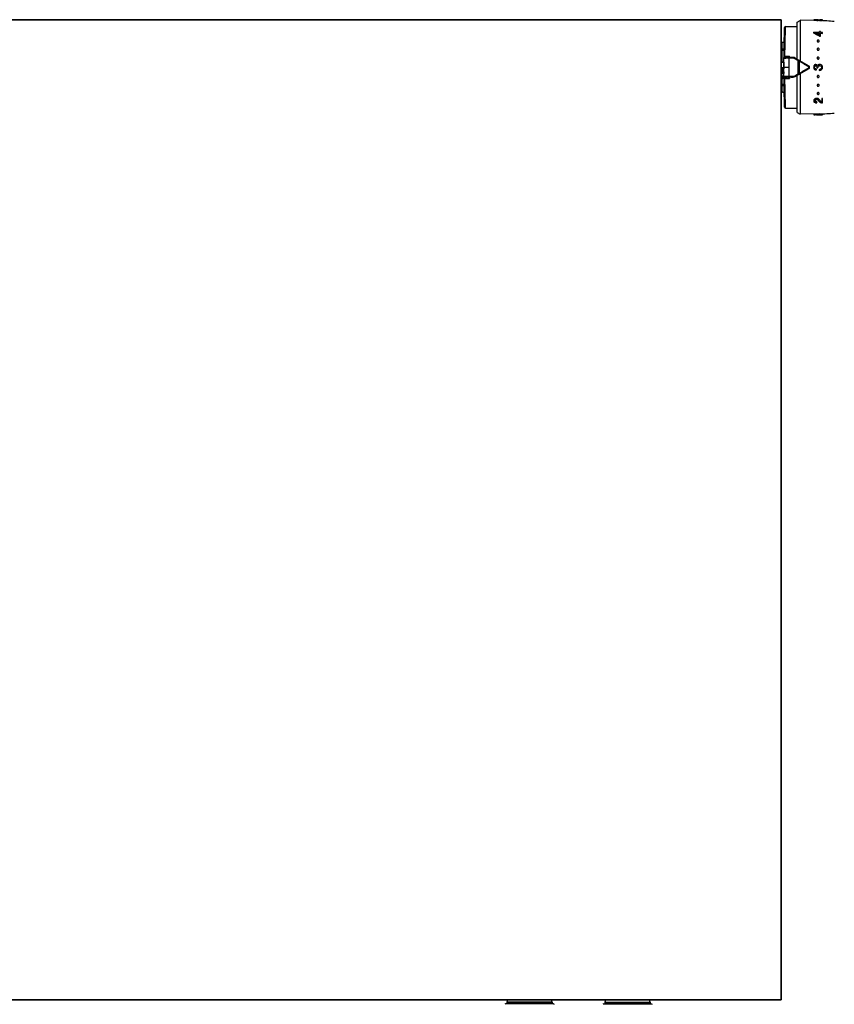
# Model space of a CAD drawing. Header units: millimetres. Extents: x 60394 to 199354, y 20895 to 166073.
# Tile 134 of 256: x 105204 to 105620, y 23978 to 24480. Entities that reach past the tile are written whole.
import ezdxf

# ---------------------------------------------------------------- set-up
doc = ezdxf.new("R2010")
doc.units = ezdxf.units.MM
doc.layers.add('UT_ZAŘÍZENÍ - OT', color=3, linetype='Continuous', lineweight=35)

msp = doc.modelspace()

# ---------------------------------------------------------------- linework, layer by layer
at = {"color": 0, "linetype": 'Continuous'}
for p, q in [((105600.82, 24479.05), (105602.32, 24479.91)), ((105600.82, 24460.21), (105600.82, 24479.05)), ((105602.32, 24479.99), (105602.32, 24459.34)), ((105612.19, 24479.81), (105602.32, 24479.99)), ((105609.32, 24479.99), (105609.33, 24480.19)), ((105609.32, 24479.99), (105610.87, 24479.93)), ((105609.33, 24480.29), (105609.33, 24480.19)), ((105609.78, 24480.28), (105609.33, 24480.29)), ((105609.33, 24480.19), (105609.78, 24480.17)), ((105609.78, 24480.21), (105609.78, 24480.28)), ((105610.84, 24480.18), (105609.78, 24480.21)), ((105609.78, 24480.17), (105609.84, 24480.17)), ((105609.84, 24480.17), (105611.14, 24480.12)), ((105610.83, 24480.23), (105610.83, 24480.18)), ((105611.14, 24480.17), (105610.84, 24480.18)), ((105610.87, 24479.93), (105611.13, 24479.92)), ((105610.99, 24480.18), (105610.99, 24480.19)), ((105611.13, 24479.92), (105611.65, 24479.91)), ((105611.14, 24480.12), (105611.22, 24480.12)), ((105611.22, 24480.12), (105611.65, 24480.1)), ((105611.43, 24480.18), (105611.43, 24480.24)), ((105611.65, 24480.1), (105611.65, 24480.16)), ((105611.65, 24479.91), (105611.65, 24480.1)), ((105611.65, 24480.04), (105611.68, 24480.04)), ((105612.26, 24480.24), (105612.38, 24480.24)), ((105612.26, 24480.04), (105612.34, 24480.04)), ((105612.33, 24479.88), (105612.34, 24480.07)), ((105612.34, 24480.14), (105612.34, 24480.07)), ((105613.18, 24480.22), (105613.16, 24480.22)), ((105613.17, 24480.16), (105613.18, 24480.21)), ((105613.19, 24480.22), (105613.18, 24480.22)), ((105613.82, 24479.98), (105613.83, 24480.18)), ((105594.02, 24456.01), (105594.38, 24476.32)), ((105594.16, 24463.95), (105594.37, 24476.07)), ((105594.72, 24467.75), (105594.88, 24476.81)), ((105594.88, 24476.81), (105600.82, 24476.81)), ((105609.32, 24473.7), (105609.33, 24473.85)), ((105609.32, 24473.39), (105609.33, 24473.53)), ((105609.33, 24473.85), (105609.33, 24473.53)), ((105612.33, 24473.81), (105609.33, 24473.85)), ((105609.33, 24473.53), (105609.38, 24473.51)), ((105610.11, 24473.52), (105612.33, 24473.5)), ((105610.17, 24473.5), (105610.11, 24473.52)), ((105610.41, 24473.38), (105612.32, 24473.35)), ((105612.32, 24474.06), (105612.33, 24474.21)), ((105612.32, 24473.35), (105612.33, 24473.5)), ((105612.32, 24473.35), (105612.32, 24472.49)), ((105612.33, 24474.21), (105612.33, 24473.81)), ((105612.78, 24474.21), (105612.33, 24474.21)), ((105612.33, 24473.5), (105612.33, 24472.38)), ((105612.77, 24473.35), (105613.82, 24473.33)), ((105612.78, 24473.8), (105612.78, 24474.21)), ((105613.83, 24473.79), (105612.78, 24473.8)), ((105612.78, 24471.96), (105612.78, 24473.49)), ((105612.78, 24473.49), (105613.83, 24473.48)), ((105613.82, 24473.33), (105613.83, 24473.48)), ((105613.83, 24473.48), (105613.83, 24473.79)), ((105592.65, 24468.75), (105593.22, 24468.75)), ((105593.22, 24465.42), (105593.22, 24468.75)), ((105593.72, 24468.85), (105593.72, 24468.83)), ((105612.27, 24471.86), (105612.32, 24471.83)), ((105612.32, 24471.83), (105612.33, 24471.96)), ((105612.32, 24471.83), (105612.77, 24471.83)), ((105612.33, 24471.96), (105612.78, 24471.96)), ((105612.77, 24471.83), (105612.78, 24471.96)), ((105592.6, 24464.61), (105593.22, 24464.61)), ((105592.61, 24465.42), (105593.22, 24465.42)), ((105593.22, 24458.69), (105593.22, 24464.61)), ((105593.72, 24465.49), (105593.72, 24464.67)), ((105594.62, 24461.74), (105594.72, 24467.75)), ((105594.02, 24458.69), (105592.82, 24458.69)), ((105594.02, 24458.4), (105592.82, 24458.4)), ((105594.02, 24458.69), (105594.02, 24455.16)), ((105594.6, 24461.01), (105594.62, 24461.74)), ((105595.76, 24461.01), (105594.6, 24461.01)), ((105594.62, 24461.74), (105597.02, 24461.74)), ((105596.72, 24456.01), (105596.8, 24460.6)), ((105596.8, 24460.6), (105596.8, 24461)), ((105598.89, 24460.6), (105596.8, 24460.6)), ((105597.02, 24461.74), (105597.02, 24461)), ((105598.89, 24461.01), (105597.87, 24461.01)), ((105598.89, 24460.6), (105598.89, 24461.01)), ((105601.29, 24459.42), (105599.64, 24460.39)), ((105606.97, 24456.66), (105599.89, 24460.74)), ((105601.29, 24459.42), (105601.29, 24452.6)), ((105601.81, 24459.17), (105601.81, 24452.86)), ((105594.02, 24455.71), (105592.82, 24455.71)), ((105594.02, 24455.39), (105592.82, 24455.39)), ((105594.02, 24455.16), (105592.82, 24455.16)), ((105593.52, 24454.84), (105592.92, 24454.8)), ((105593.52, 24454.31), (105592.92, 24454.31)), ((105593.32, 24453.95), (105592.92, 24453.95)), ((105593.22, 24454.82), (105593.22, 24455.16)), ((105593.32, 24452.87), (105593.32, 24453.95)), ((105593.52, 24454.84), (105593.52, 24452.91)), ((105594.07, 24453.36), (105593.66, 24453.36)), ((105593.82, 24453.61), (105593.82, 24453.51)), ((105593.82, 24453.61), (105594.02, 24453.61)), ((105594.02, 24453.51), (105593.82, 24453.51)), ((105593.82, 24453.32), (105593.82, 24453.22)), ((105593.82, 24453.32), (105594.02, 24453.32)), ((105594.02, 24453.22), (105593.82, 24453.22)), ((105594.38, 24435.7), (105594.02, 24456.01)), ((105594.02, 24456.01), (105596.72, 24456.01)), ((105594.02, 24453.61), (105594.02, 24453.36)), ((105594.02, 24453.39), (105594.07, 24453.4)), ((105594.02, 24453.32), (105594.02, 24452.87)), ((105594.02, 24453.17), (105594.07, 24453.17)), ((105594.02, 24452.97), (105594.08, 24452.97)), ((105594.07, 24453.4), (105594.06, 24453.72)), ((105596.8, 24451.43), (105596.72, 24456.01)), ((105599.89, 24451.28), (105606.97, 24455.37)), ((105606.81, 24455.8), (105606.81, 24456.23)), ((105607.22, 24455.8), (105607.22, 24456.22)), ((105610.72, 24454.67), (105610.72, 24455.2)), ((105611.04, 24455.71), (105611.49, 24455.71)), ((105612.15, 24454.94), (105612.15, 24454.41)), ((105593.32, 24450.32), (105592.92, 24450.32)), ((105593.52, 24450.09), (105592.92, 24450.09)), ((105593.22, 24447.41), (105593.22, 24450.09)), ((105593.32, 24450.32), (105593.32, 24451.4)), ((105593.52, 24451.44), (105593.52, 24450.09)), ((105593.62, 24452.87), (105593.62, 24452.58)), ((105593.62, 24452.87), (105594.02, 24452.87)), ((105594.08, 24452.82), (105593.62, 24452.82)), ((105594.08, 24452.58), (105593.62, 24452.58)), ((105593.62, 24451.54), (105593.62, 24451.7)), ((105593.62, 24451.7), (105594.1, 24451.7)), ((105593.62, 24451.54), (105594.1, 24451.54)), ((105594.02, 24451.26), (105593.82, 24451.26)), ((105594.02, 24451.54), (105594.02, 24451.26)), ((105594.6, 24451.01), (105595.76, 24451.01)), ((105594.62, 24450.29), (105594.6, 24451.01)), ((105594.62, 24450.29), (105597.02, 24450.29)), ((105594.72, 24444.28), (105594.62, 24450.29)), ((105596.8, 24451.43), (105598.89, 24451.43)), ((105596.8, 24451.43), (105596.8, 24451.02)), ((105597.02, 24451.02), (105597.02, 24450.29)), ((105597.87, 24451.01), (105598.89, 24451.01)), ((105598.89, 24451.43), (105598.89, 24451.01)), ((105599.64, 24451.63), (105601.29, 24452.6)), ((105600.82, 24432.98), (105600.82, 24451.82)), ((105602.32, 24452.68), (105602.32, 24432.04)), ((105592.6, 24447.41), (105593.22, 24447.41)), ((105592.61, 24446.6), (105593.22, 24446.6)), ((105592.65, 24443.27), (105593.22, 24443.27)), ((105593.22, 24443.27), (105593.22, 24446.6)), ((105593.72, 24447.35), (105593.72, 24446.54)), ((105593.72, 24443.19), (105593.72, 24443.18)), ((105594.88, 24435.21), (105594.72, 24444.28)), ((105594.28, 24441.4), (105594.26, 24442.26)), ((105610.82, 24438.41), (105610.83, 24438.27)), ((105610.97, 24438.41), (105610.82, 24438.41)), ((105610.98, 24438.27), (105610.83, 24438.27)), ((105610.83, 24437.86), (105610.98, 24437.86)), ((105610.97, 24438.41), (105610.98, 24438.27)), ((105610.98, 24437.86), (105610.98, 24438.27)), ((105612.2, 24439.48), (105612.21, 24439.34)), ((105612.23, 24439.43), (105612.2, 24439.48)), ((105612.35, 24439.11), (105612.32, 24439.15)), ((105612.46, 24439.06), (105612.46, 24438.92)), ((105613.37, 24440.17), (105613.38, 24440.03)), ((105613.82, 24440.17), (105613.37, 24440.17)), ((105613.83, 24440.04), (105613.38, 24440.03)), ((105613.38, 24440.03), (105613.38, 24438.35)), ((105613.82, 24440.17), (105613.83, 24440.04)), ((105613.83, 24437.9), (105613.83, 24440.04)), ((105594.88, 24435.21), (105600.82, 24435.21)), ((105600.82, 24432.98), (105602.32, 24432.11)), ((105612.19, 24432.21), (105602.32, 24432.04)), ((105613.82, 24432.03), (105609.32, 24431.95)), ((105609.32, 24431.95), (105609.33, 24431.75)), ((105609.32, 24431.94), (105609.33, 24431.74)), ((105613.83, 24431.83), (105609.33, 24431.75)), ((105609.33, 24431.75), (105609.33, 24431.74)), ((105610.68, 24431.76), (105610.11, 24431.75)), ((105610.68, 24431.76), (105613.83, 24431.81)), ((105610.68, 24431.76), (105610.68, 24431.76)), ((105613.82, 24432.03), (105613.83, 24431.83)), ((105613.83, 24431.81), (105613.83, 24431.83)), ((105452.04, 23978.27), (105451.74, 23977.97)), ((105476.64, 23978.27), (105452.04, 23978.27)), ((105475.84, 23979.07), (105452.84, 23979.07)), ((105452.84, 23979.07), (105452.84, 23978.37)), ((105475.84, 23978.37), (105452.84, 23978.37)), ((105474.74, 23980.17), (105453.94, 23980.17)), ((105475.84, 23979.07), (105475.84, 23978.37)), ((105476.64, 23978.27), (105476.94, 23977.97)), ((105502.04, 23978.27), (105501.74, 23977.97)), ((105502.04, 23978.27), (105526.64, 23978.27)), ((105502.84, 23979.07), (105502.84, 23978.37)), ((105502.84, 23979.07), (105525.84, 23979.07)), ((105502.84, 23978.37), (105525.84, 23978.37)), ((105503.94, 23980.17), (105524.74, 23980.17)), ((105525.84, 23979.07), (105525.84, 23978.37)), ((105526.64, 23978.27), (105526.94, 23977.97))]:
    msp.add_line(p, q, dxfattribs=at)
for centre, radius, start, end in [((105611.1, 24467.03), 13.23, 89.4411, 89.8689), ((105611, 24457.24), 23.02, 89.1611, 89.4301), ((105610.72, 24438.13), 42.13, 88.9967, 89.1537), ((105611.58, 24474.96), 5.28, 90.802, 91.6255), ((105612.01, 24485.52), 5.38, 264.4209, 265.2299), ((105612.1, 24486.56), 6.42, 265.2378, 265.9935), ((105610.62, 24389.83), 90, 84.1365, 89), ((105612.51, 24490.17), 10.03, 269.0062, 269.6233), ((105612.55, 24492.62), 12.54, 269.0086, 269.7243), ((105612.64, 24489.91), 9.83, 272.604, 273.3682), ((105612.63, 24489.77), 9.9, 272.5844, 273.3433), ((105612.97, 24477.66), 2.56, 85.7717, 86.5413), ((105613.03, 24478.43), 1.79, 85.3674, 85.7466), ((105612.56, 24444.49), 35.74, 88.7845, 88.9876), ((105612.71, 24488.65), 8.58, 273.3742, 274.1744), ((105612.71, 24488.5), 8.63, 273.3493, 274.1441), ((105594.88, 24476.31), 0.5, 90, 178.9973), ((105562.3, 24379.19), 105.28, 61.6647, 63.472), ((105562.04, 24379.57), 105.19, 61.4405, 63.251), ((105565.41, 24384.6), 99.53, 63.121, 63.2744), ((105562.49, 24378.91), 105.92, 61.9354, 63.1067), ((105593.22, 24470.26), 1.51, 270.0706, 289.42), ((105593.22, 24470.26), 1.5, 289.4712, 313.3508), ((105611.4, 24469.34), 0.33, 178.1966, 179.9988), ((105611.58, 24469.5), 0.582, 256.3839, 269.3877), ((105611.58, 24469.6), 0.577, 256.3453, 269.3858), ((105611.58, 24469.49), 0.572, 269.4844, 276.215), ((105611.58, 24469.59), 0.567, 269.4846, 276.231), ((105611.58, 24469.6), 0.578, 276.2208, 282.5995), ((105611.58, 24469.5), 0.583, 276.2044, 282.5615), ((105611.73, 24469.33), 0.34, 350.7701, 358.1614), ((105611.49, 24465.19), 0.417, 180.044, 188.3148), ((105611.58, 24465.24), 0.519, 269.6646, 277.0861), ((105611.58, 24465.31), 0.515, 269.6648, 277.1036), ((105611.58, 24465.33), 0.529, 277.098, 284.093), ((105611.58, 24465.26), 0.533, 277.0798, 284.0515), ((105611.66, 24465.26), 0.415, 357.3732, 359.9964), ((105594.6, 24460.51), 0.5, 90, 179.0027), ((105580.2, 24471.71), 19.56, 326.8086, 327.1686), ((105576.24, 24474.26), 24.26, 327.1853, 328.9302), ((105598.89, 24459.01), 2, 60, 90), ((105598.89, 24459.12), 1.48, 59.4874, 89.9707), ((105493.73, 24240.05), 244.32, 63.7445, 63.8806), ((105611.58, 24460.69), 0.492, 269.8571, 277.6864), ((105611.58, 24460.72), 0.488, 269.8574, 277.7049), ((105611.58, 24460.74), 0.505, 277.7025, 285.0544), ((105611.57, 24460.71), 0.509, 277.6834, 285.011), ((105611.61, 24460.73), 0.471, 354.8154, 359.9851), ((105593.81, 24453.8), 0.29, 180.0444, 214.054), ((105594.12, 24457.86), 0.0994, 180.0197, 226.4078), ((105594.12, 24457.87), 0.301, 250.5574, 255.9901), ((105594.12, 24456.24), 0.3, 107.6465, 109.446), ((105606.72, 24456.22), 0.5, 0, 60), ((105606.72, 24455.8), 0.5, 300, 0), ((105611.28, 24456.07), 2, 164.808, 168.1654), ((105610.49, 24455.85), 1.18, 194.6023, 200.5271), ((105610.37, 24456.32), 1.05, 158.3318, 164.7886), ((105610.53, 24455.87), 1.23, 200.5407, 209.4474), ((105610.38, 24456.31), 1.07, 152.1571, 158.3337), ((105610.39, 24456.31), 1.08, 145.9704, 152.1594), ((105610.55, 24455.87), 1.25, 209.4292, 211.6367), ((105610.58, 24456.01), 0.828, 140.8707, 150.3087), ((105610.6, 24456.02), 0.841, 211.8891, 219.0761), ((105610.59, 24456.01), 0.836, 130.1716, 140.8695), ((105610.59, 24456.01), 0.831, 219.0533, 232.0289), ((105610.47, 24456.24), 0.569, 108.7448, 116.1595), ((105610.47, 24456.23), 0.576, 101.6028, 108.7468), ((105610.58, 24455.98), 0.785, 273.2244, 280.4384), ((105608.74, 24456.01), 2.32, 352.4805, 7.1832), ((105612.45, 24455.86), 0.97, 138.9557, 147.5387), ((105612.44, 24455.86), 0.963, 129.9881, 138.9243), ((105612.27, 24456.04), 1.1, 263.8642, 270.1259), ((105612.27, 24456.05), 1.64, 265.8993, 310.2058), ((105612.44, 24455.9), 0.927, 100.7837, 106.9207), ((105612.43, 24455.95), 0.878, 93.8951, 100.7379), ((105612.27, 24456.05), 1.12, 312.7756, 319.0143), ((105612.44, 24455.91), 0.893, 319.047, 325.886), ((105611.17, 24456.01), 2.66, 352.617, 5.7964), ((105593.61, 24451.44), 0.0882, 171.3392, 179.9631), ((105594.6, 24451.51), 0.5, 181, 270), ((105579.86, 24440.09), 19.97, 32.8351, 33.1877), ((105576.32, 24437.81), 24.17, 31.0665, 32.8181), ((105598.89, 24452.91), 1.48, 270.0293, 300.5126), ((105598.89, 24453.01), 2, 270, 300), ((105493.73, 24671.97), 244.32, 296.1194, 296.2555), ((105611.56, 24451.29), 0.481, 185.0847, 187.79), ((105611.58, 24451.32), 0.51, 98.0269, 105.3394), ((105611.58, 24451.29), 0.507, 98.0461, 105.3827), ((105611.58, 24451.33), 0.493, 90.2068, 98.0303), ((105611.58, 24451.3), 0.489, 90.2071, 98.0487), ((105593.22, 24441.77), 1.51, 70.58, 89.9294), ((105593.22, 24441.76), 1.5, 46.6492, 70.5288), ((105611.58, 24446.76), 0.537, 97.7954, 104.7367), ((105611.58, 24442.52), 0.588, 97.2668, 103.5858), ((105611.58, 24446.69), 0.533, 97.8136, 104.7779), ((105611.58, 24442.42), 0.584, 97.2832, 103.6235), ((105611.58, 24446.78), 0.52, 90.3923, 97.8022), ((105611.58, 24446.71), 0.516, 90.3925, 97.8198), ((105611.58, 24442.53), 0.574, 90.5617, 97.2781), ((105611.58, 24442.43), 0.569, 90.5618, 97.294), ((105611.58, 24442.54), 0.563, 89.5723, 90.5364), ((105611.58, 24442.53), 0.579, 77.4233, 89.5238), ((105611.58, 24442.43), 0.574, 77.3795, 90.4724), ((105610.39, 24438.89), 0.458, 173.0331, 181.3955), ((105610.85, 24438.16), 1.98, 90.6662, 95.2549), ((105610.85, 24438.19), 1.95, 86.3178, 90.6522), ((105611.4, 24442.68), 0.33, 180.0012, 181.8034), ((105650.13, 24462.13), 44.81, 210.827, 211.4577), ((105611.24, 24438.76), 1.13, 37.3043, 43.3274), ((105611.73, 24442.69), 0.34, 1.8386, 9.2299), ((105611.34, 24438.83), 1.01, 30.6653, 37.3109), ((105652.6, 24463.23), 46.93, 210.5968, 210.8677), ((105651.75, 24463.06), 46.05, 210.8741, 211.1479), ((105650.4, 24462.25), 44.47, 211.1479, 211.4291), ((105650.88, 24462.2), 44.92, 210.9365, 211.2166), ((105613.25, 24439.54), 0.927, 211.491, 218.2851), ((105613.33, 24439.61), 1.03, 218.2854, 224.5012), ((105613.76, 24440.22), 1.91, 254.2381, 258.3711), ((105594.88, 24435.71), 0.5, 181, 270), ((105610.62, 24522.2), 90, 271, 275.8635), ((105453.94, 23979.07), 1.1, 90, 180), ((105453.94, 23978.37), 1.1, 180, 185.2187), ((105474.74, 23979.07), 1.1, 0, 90), ((105474.74, 23978.37), 1.1, 354.7813, 0), ((105503.94, 23979.07), 1.1, 90, 180), ((105503.94, 23978.37), 1.1, 180, 185.2187), ((105524.74, 23979.07), 1.1, 0, 90), ((105524.74, 23978.37), 1.1, 354.7813, 0)]:
    msp.add_arc(centre, radius, start, end, dxfattribs=at)
for centre, major_axis, ratio, start_param, end_param in [((105593.32, 24454.19), (0, -0.235), 0.85043, 0, 1.570796), ((105593.32, 24450.17), (-0.2, 0), 0.785695, 3.141593, 4.712389)]:
    msp.add_ellipse(centre, major_axis=major_axis, ratio=ratio, start_param=start_param, end_param=end_param, dxfattribs=at)
for points, knots in [([(105610.88, 24480.25), (105610.87, 24480.25), (105610.85, 24480.25), (105610.83, 24480.24), (105610.83, 24480.24), (105610.83, 24480.23)], [0, 0, 0, 0, 0.708486, 0.898996, 1, 1, 1, 1]), ([(105610.83, 24480.23), (105610.83, 24480.23), (105610.85, 24480.22), (105610.87, 24480.21), (105610.93, 24480.2), (105610.97, 24480.2), (105610.99, 24480.19)], [0, 0, 0, 0, 0.080473, 0.272652, 0.58028, 1, 1, 1, 1]), ([(105610.98, 24480.26), (105610.97, 24480.26), (105610.93, 24480.25), (105610.9, 24480.25), (105610.88, 24480.25)], [0, 0, 0, 0, 0.312325, 1, 1, 1, 1]), ([(105611.13, 24480.26), (105611.12, 24480.26), (105611.07, 24480.26), (105611.01, 24480.26), (105610.98, 24480.26)], [0, 0, 0, 0, 0.28218, 1, 1, 1, 1]), ([(105610.99, 24480.19), (105611, 24480.19), (105611.05, 24480.18), (105611.1, 24480.18), (105611.14, 24480.17)], [0, 0, 0, 0, 0.219199, 1, 1, 1, 1]), ([(105611.23, 24480.22), (105611.23, 24480.22), (105611.24, 24480.23), (105611.24, 24480.23), (105611.25, 24480.23)], [0, 0, 0, 0, 0.306489, 1, 1, 1, 1]), ([(105611.49, 24480.17), (105611.45, 24480.17), (105611.39, 24480.18), (105611.31, 24480.19), (105611.27, 24480.2), (105611.25, 24480.21), (105611.23, 24480.21), (105611.23, 24480.22), (105611.23, 24480.22)], [0, 0, 0, 0, 0.416564, 0.727805, 0.840468, 0.923103, 0.975235, 1, 1, 1, 1]), ([(105611.25, 24480.23), (105611.25, 24480.23), (105611.28, 24480.23), (105611.3, 24480.24), (105611.32, 24480.24)], [0, 0, 0, 0, 0.191517, 1, 1, 1, 1]), ([(105611.32, 24480.24), (105611.33, 24480.24), (105611.36, 24480.24), (105611.4, 24480.24), (105611.43, 24480.24)], [0, 0, 0, 0, 0.216654, 1, 1, 1, 1]), ([(105611.5, 24480.24), (105611.52, 24480.24), (105611.58, 24480.24), (105611.64, 24480.24), (105611.68, 24480.24)], [0, 0, 0, 0, 0.229978, 1, 1, 1, 1]), ([(105611.68, 24480.24), (105611.73, 24480.24), (105611.92, 24480.24), (105612.11, 24480.24), (105612.26, 24480.24)], [0, 0, 0, 0, 0.228486, 1, 1, 1, 1]), ([(105611.68, 24480.04), (105611.73, 24480.04), (105611.92, 24480.04), (105612.11, 24480.04), (105612.26, 24480.04)], [0, 0, 0, 0, 0.228577, 1, 1, 1, 1]), ([(105612.33, 24479.88), (105612.4, 24479.88), (105612.65, 24479.87), (105612.9, 24479.88), (105613.08, 24479.89)], [0, 0, 0, 0, 0.261104, 1, 1, 1, 1]), ([(105612.38, 24480.24), (105612.52, 24480.23), (105612.77, 24480.23), (105613.02, 24480.22), (105613.13, 24480.21)], [0, 0, 0, 0, 0.5608, 1, 1, 1, 1]), ([(105613.09, 24480.16), (105613.04, 24480.15), (105612.83, 24480.14), (105612.62, 24480.14), (105612.45, 24480.14)], [0, 0, 0, 0, 0.202928, 1, 1, 1, 1]), ([(105612.49, 24480.07), (105612.55, 24480.07), (105612.74, 24480.07), (105612.94, 24480.08), (105613.08, 24480.08)], [0, 0, 0, 0, 0.261385, 1, 1, 1, 1]), ([(105613.28, 24480.19), (105613.28, 24480.19), (105613.28, 24480.18), (105613.26, 24480.18), (105613.23, 24480.17), (105613.16, 24480.16), (105613.11, 24480.16), (105613.09, 24480.16)], [0, 0, 0, 0, 0.026104, 0.078509, 0.271488, 0.580502, 1, 1, 1, 1]), ([(105613.18, 24480.21), (105613.19, 24480.21), (105613.22, 24480.21), (105613.25, 24480.2), (105613.27, 24480.2), (105613.28, 24480.19), (105613.28, 24480.19)], [0, 0, 0, 0, 0.402142, 0.703286, 0.901798, 1, 1, 1, 1]), ([(105613.28, 24480.19), (105613.28, 24480.19), (105613.28, 24480.19), (105613.28, 24480.19), (105613.28, 24480.19)], [0, 0, 0, 0, 0.519614, 1, 1, 1, 1]), ([(105613.75, 24480.2), (105613.69, 24480.21), (105613.55, 24480.22), (105613.4, 24480.22), (105613.32, 24480.22)], [0, 0, 0, 0, 0.393124, 1, 1, 1, 1]), ([(105613.33, 24480.1), (105613.4, 24480.1), (105613.5, 24480.11), (105613.62, 24480.13), (105613.69, 24480.14), (105613.75, 24480.15), (105613.79, 24480.16), (105613.81, 24480.16), (105613.83, 24480.17), (105613.83, 24480.18)], [0, 0, 0, 0, 0.415889, 0.585993, 0.728367, 0.841268, 0.923827, 0.975949, 1, 1, 1, 1]), ([(105613.33, 24479.9), (105613.4, 24479.91), (105613.5, 24479.91), (105613.62, 24479.93), (105613.69, 24479.94), (105613.75, 24479.95), (105613.79, 24479.96), (105613.81, 24479.96), (105613.82, 24479.97), (105613.82, 24479.98)], [0, 0, 0, 0, 0.416026, 0.586157, 0.728535, 0.841423, 0.923955, 0.976034, 1, 1, 1, 1]), ([(105613.81, 24480.19), (105613.8, 24480.19), (105613.78, 24480.2), (105613.76, 24480.2), (105613.75, 24480.2)], [0, 0, 0, 0, 0.194984, 1, 1, 1, 1]), ([(105613.83, 24480.18), (105613.83, 24480.18), (105613.82, 24480.19), (105613.81, 24480.19), (105613.81, 24480.19)], [0, 0, 0, 0, 0.34526, 1, 1, 1, 1]), ([(105611.07, 24469.34), (105611.07, 24469.25), (105611.16, 24469.05), (105611.34, 24468.96), (105611.44, 24468.93)], [0, 0, 0, 0, 0.47302, 1, 1, 1, 1]), ([(105611.58, 24469.86), (105611.51, 24469.87), (105611.39, 24469.85), (105611.22, 24469.76), (105611.11, 24469.63), (105611.08, 24469.52), (105611.08, 24469.46)], [0, 0, 0, 0, 0.270385, 0.528616, 0.769944, 1, 1, 1, 1]), ([(105611.08, 24469.46), (105611.08, 24469.41), (105611.09, 24469.32), (105611.15, 24469.23), (105611.18, 24469.19)], [0, 0, 0, 0, 0.488775, 1, 1, 1, 1]), ([(105611.18, 24469.19), (105611.2, 24469.17), (105611.27, 24469.1), (105611.37, 24469.06), (105611.45, 24469.04)], [0, 0, 0, 0, 0.24218, 1, 1, 1, 1]), ([(105612.08, 24469.43), (105612.08, 24469.49), (105612.05, 24469.6), (105611.94, 24469.75), (105611.77, 24469.84), (105611.64, 24469.86), (105611.58, 24469.86)], [0, 0, 0, 0, 0.229393, 0.470966, 0.729703, 1, 1, 1, 1]), ([(105611.7, 24468.93), (105611.79, 24468.95), (105611.96, 24469.03), (105612.06, 24469.2), (105612.07, 24469.28)], [0, 0, 0, 0, 0.524629, 1, 1, 1, 1]), ([(105611.71, 24469.04), (105611.73, 24469.04), (105611.83, 24469.07), (105611.92, 24469.13), (105611.97, 24469.19)], [0, 0, 0, 0, 0.260211, 1, 1, 1, 1]), ([(105611.97, 24469.19), (105612, 24469.22), (105612.05, 24469.3), (105612.08, 24469.39), (105612.08, 24469.43)], [0, 0, 0, 0, 0.509651, 1, 1, 1, 1]), ([(105593.22, 24465.42), (105593.27, 24465.42), (105593.43, 24465.43), (105593.6, 24465.46), (105593.72, 24465.49)], [0, 0, 0, 0, 0.252472, 1, 1, 1, 1]), ([(105593.72, 24464.67), (105593.68, 24464.66), (105593.52, 24464.63), (105593.35, 24464.61), (105593.22, 24464.61)], [0, 0, 0, 0, 0.247091, 1, 1, 1, 1]), ([(105611.58, 24465.73), (105611.45, 24465.73), (105611.26, 24465.66), (105611.11, 24465.47), (105611.08, 24465.35), (105611.08, 24465.29)], [0, 0, 0, 0, 0.507384, 0.755665, 1, 1, 1, 1]), ([(105611.08, 24465.29), (105611.08, 24465.24), (105611.09, 24465.17), (105611.11, 24465.1), (105611.12, 24465.09)], [0, 0, 0, 0, 0.747031, 1, 1, 1, 1]), ([(105611.08, 24465.13), (105611.09, 24465.04), (105611.18, 24464.86), (105611.35, 24464.77), (105611.44, 24464.74)], [0, 0, 0, 0, 0.489899, 1, 1, 1, 1]), ([(105611.12, 24465.09), (105611.15, 24465.02), (105611.24, 24464.9), (105611.38, 24464.83), (105611.45, 24464.81)], [0, 0, 0, 0, 0.492845, 1, 1, 1, 1]), ([(105612.08, 24465.26), (105612.08, 24465.32), (105612.05, 24465.45), (105611.94, 24465.6), (105611.77, 24465.7), (105611.64, 24465.73), (105611.58, 24465.73)], [0, 0, 0, 0, 0.241806, 0.488407, 0.741812, 1, 1, 1, 1]), ([(105611.7, 24464.74), (105611.8, 24464.76), (105611.97, 24464.86), (105612.06, 24465.04), (105612.07, 24465.13)], [0, 0, 0, 0, 0.510101, 1, 1, 1, 1]), ([(105611.71, 24464.81), (105611.77, 24464.83), (105611.89, 24464.88), (105611.98, 24464.98), (105612.01, 24465.03)], [0, 0, 0, 0, 0.506643, 1, 1, 1, 1]), ([(105612.01, 24465.03), (105612.02, 24465.04), (105612.06, 24465.11), (105612.07, 24465.19), (105612.08, 24465.24)], [0, 0, 0, 0, 0.253103, 1, 1, 1, 1]), ([(105596.8, 24460.6), (105596.62, 24460.6), (105596.28, 24460.6), (105595.77, 24460.59), (105595.31, 24460.59), (105594.96, 24460.58), (105594.72, 24460.57), (105594.56, 24460.57), (105594.43, 24460.56), (105594.31, 24460.55), (105594.23, 24460.55), (105594.16, 24460.54), (105594.12, 24460.53), (105594.11, 24460.53), (105594.1, 24460.52), (105594.1, 24460.52)], [0, 0, 0, 0, 0.195605, 0.383531, 0.55643, 0.707585, 0.773165, 0.831259, 0.881323, 0.92293, 0.955723, 0.979458, 0.994025, 0.997954, 1, 1, 1, 1]), ([(105594.12, 24461.61), (105594.12, 24461.62), (105594.13, 24461.64), (105594.16, 24461.66), (105594.21, 24461.69), (105594.3, 24461.71), (105594.44, 24461.73), (105594.56, 24461.74), (105594.62, 24461.74)], [0, 0, 0, 0, 0.054454, 0.124226, 0.220024, 0.341181, 0.645763, 1, 1, 1, 1]), ([(105595.73, 24461.01), (105595.74, 24461.01), (105595.76, 24461.02), (105595.78, 24461.02), (105595.79, 24461.03)], [0, 0, 0, 0, 0.393757, 1, 1, 1, 1]), ([(105595.76, 24461.01), (105595.84, 24461.01), (105596.19, 24461.01), (105596.53, 24461.01), (105596.8, 24461)], [0, 0, 0, 0, 0.230893, 1, 1, 1, 1]), ([(105595.79, 24461.03), (105595.8, 24461.03), (105595.81, 24461.03), (105595.82, 24461.04), (105595.82, 24461.04)], [0, 0, 0, 0, 0.235586, 1, 1, 1, 1]), ([(105595.82, 24461.04), (105595.83, 24461.04), (105595.86, 24461.05), (105595.88, 24461.07), (105595.9, 24461.08)], [0, 0, 0, 0, 0.229765, 1, 1, 1, 1]), ([(105595.9, 24461.08), (105595.99, 24461.12), (105596.16, 24461.21), (105596.54, 24461.43), (105596.83, 24461.61), (105597.02, 24461.74)], [0, 0, 0, 0, 0.213248, 0.460801, 1, 1, 1, 1]), ([(105596.8, 24461), (105596.98, 24461), (105597.33, 24461), (105597.69, 24461.01), (105597.87, 24461.01)], [0, 0, 0, 0, 0.502804, 1, 1, 1, 1]), ([(105599.64, 24460.39), (105599.66, 24460.41), (105599.7, 24460.46), (105599.73, 24460.53), (105599.77, 24460.6), (105599.81, 24460.65), (105599.84, 24460.69), (105599.86, 24460.72), (105599.88, 24460.74), (105599.89, 24460.75), (105599.89, 24460.74)], [0, 0, 0, 0, 0.198142, 0.388892, 0.560134, 0.707991, 0.828678, 0.918542, 0.975091, 1, 1, 1, 1]), ([(105601.29, 24459.42), (105601.32, 24459.47), (105601.36, 24459.55), (105601.42, 24459.63), (105601.46, 24459.69), (105601.49, 24459.73), (105601.51, 24459.77), (105601.53, 24459.79), (105601.54, 24459.79), (105601.54, 24459.79), (105601.54, 24459.79)], [0, 0, 0, 0, 0.387648, 0.559336, 0.708365, 0.829964, 0.920373, 0.976704, 0.992026, 1, 1, 1, 1]), ([(105601.81, 24459.17), (105601.84, 24459.21), (105601.87, 24459.28), (105601.92, 24459.37), (105601.94, 24459.42), (105601.96, 24459.47), (105601.97, 24459.51), (105601.98, 24459.53), (105601.98, 24459.54), (105601.97, 24459.54)], [0, 0, 0, 0, 0.389691, 0.560136, 0.707341, 0.827183, 0.916538, 0.973346, 1, 1, 1, 1]), ([(105606.81, 24456.23), (105606.4, 24456.47), (105604.73, 24457.45), (105603.06, 24458.43), (105601.81, 24459.17)], [0, 0, 0, 0, 0.249365, 1, 1, 1, 1]), ([(105611.58, 24461.22), (105611.46, 24461.22), (105611.21, 24461.13), (105611.09, 24460.89), (105611.08, 24460.77)], [0, 0, 0, 0, 0.501804, 1, 1, 1, 1]), ([(105611.08, 24460.63), (105611.09, 24460.53), (105611.18, 24460.35), (105611.35, 24460.24), (105611.44, 24460.22)], [0, 0, 0, 0, 0.498032, 1, 1, 1, 1]), ([(105611.1, 24460.6), (105611.12, 24460.52), (105611.21, 24460.36), (105611.36, 24460.27), (105611.45, 24460.25)], [0, 0, 0, 0, 0.49918, 1, 1, 1, 1]), ([(105612.08, 24460.73), (105612.08, 24460.85), (105611.97, 24461.12), (105611.71, 24461.22), (105611.58, 24461.22)], [0, 0, 0, 0, 0.49811, 1, 1, 1, 1]), ([(105611.7, 24460.21), (105611.79, 24460.24), (105611.94, 24460.32), (105612.03, 24460.48), (105612.06, 24460.56)], [0, 0, 0, 0, 0.50198, 1, 1, 1, 1]), ([(105611.71, 24460.25), (105611.78, 24460.27), (105611.92, 24460.34), (105612.01, 24460.47), (105612.04, 24460.54)], [0, 0, 0, 0, 0.50114, 1, 1, 1, 1]), ([(105593.52, 24453.9), (105593.52, 24453.86), (105593.54, 24453.79), (105593.61, 24453.69), (105593.71, 24453.62), (105593.78, 24453.61), (105593.82, 24453.61)], [0, 0, 0, 0, 0.247784, 0.496832, 0.747734, 1, 1, 1, 1]), ([(105593.52, 24453.61), (105593.52, 24453.57), (105593.54, 24453.49), (105593.61, 24453.4), (105593.71, 24453.33), (105593.78, 24453.32), (105593.82, 24453.32)], [0, 0, 0, 0, 0.247784, 0.496832, 0.747734, 1, 1, 1, 1]), ([(105593.82, 24453.22), (105593.78, 24453.22), (105593.71, 24453.23), (105593.61, 24453.3), (105593.54, 24453.4), (105593.52, 24453.47), (105593.52, 24453.51)], [0, 0, 0, 0, 0.252266, 0.503168, 0.752216, 1, 1, 1, 1]), ([(105593.62, 24452.87), (105593.61, 24452.87), (105593.59, 24452.88), (105593.56, 24452.9), (105593.53, 24452.92), (105593.53, 24452.95), (105593.52, 24452.96)], [0, 0, 0, 0, 0.251925, 0.502849, 0.751924, 1, 1, 1, 1]), ([(105593.82, 24453.51), (105593.78, 24453.51), (105593.68, 24453.53), (105593.6, 24453.6), (105593.57, 24453.64)], [0, 0, 0, 0, 0.501963, 1, 1, 1, 1]), ([(105601.81, 24452.86), (105602.23, 24453.1), (105603.9, 24454.08), (105605.56, 24455.06), (105606.81, 24455.8)], [0, 0, 0, 0, 0.250578, 1, 1, 1, 1]), ([(105606.81, 24456.23), (105606.84, 24456.28), (105606.89, 24456.37), (105606.95, 24456.5), (105606.98, 24456.59), (105606.98, 24456.64), (105606.98, 24456.65), (105606.97, 24456.66)], [0, 0, 0, 0, 0.377895, 0.69297, 0.905251, 0.965919, 1, 1, 1, 1]), ([(105606.81, 24456.23), (105606.84, 24456.23), (105606.89, 24456.23), (105606.97, 24456.23), (105607.04, 24456.23), (105607.1, 24456.23), (105607.15, 24456.23), (105607.18, 24456.22), (105607.19, 24456.22), (105607.21, 24456.22), (105607.22, 24456.22), (105607.22, 24456.22), (105607.22, 24456.22), (105607.22, 24456.22)], [0, 0, 0, 0, 0.203374, 0.394866, 0.56769, 0.716771, 0.837685, 0.88646, 0.926896, 0.958626, 0.981467, 0.99529, 1, 1, 1, 1]), ([(105606.81, 24455.8), (105606.84, 24455.8), (105606.89, 24455.8), (105606.97, 24455.8), (105607.04, 24455.8), (105607.1, 24455.8), (105607.15, 24455.8), (105607.18, 24455.8), (105607.19, 24455.8), (105607.21, 24455.8), (105607.22, 24455.8), (105607.22, 24455.8), (105607.22, 24455.8), (105607.22, 24455.8)], [0, 0, 0, 0, 0.203374, 0.394866, 0.56769, 0.716771, 0.837685, 0.88646, 0.926896, 0.958626, 0.981467, 0.99529, 1, 1, 1, 1]), ([(105606.81, 24455.8), (105606.84, 24455.75), (105606.89, 24455.65), (105606.95, 24455.52), (105606.98, 24455.43), (105606.98, 24455.39), (105606.98, 24455.37), (105606.97, 24455.37)], [0, 0, 0, 0, 0.377895, 0.69297, 0.905251, 0.965919, 1, 1, 1, 1]), ([(105609.32, 24456.48), (105609.31, 24456.41), (105609.26, 24456.1), (105609.28, 24455.78), (105609.34, 24455.55)], [0, 0, 0, 0, 0.250786, 1, 1, 1, 1]), ([(105611.27, 24456.85), (105611.18, 24457), (105610.92, 24457.26), (105610.49, 24457.39), (105610.13, 24457.36), (105609.88, 24457.27), (105609.66, 24457.12), (105609.54, 24456.99), (105609.49, 24456.91)], [0, 0, 0, 0, 0.249691, 0.498274, 0.623384, 0.748679, 0.874168, 1, 1, 1, 1]), ([(105609.49, 24455.22), (105609.55, 24455.12), (105609.7, 24454.93), (105610.01, 24454.74), (105610.36, 24454.64), (105610.6, 24454.65), (105610.72, 24454.67)], [0, 0, 0, 0, 0.249964, 0.499879, 0.749906, 1, 1, 1, 1]), ([(105609.88, 24455.58), (105609.84, 24455.64), (105609.78, 24455.77), (105609.75, 24456), (105609.77, 24456.22), (105609.83, 24456.36), (105609.87, 24456.42)], [0, 0, 0, 0, 0.249892, 0.499949, 0.75024, 1, 1, 1, 1]), ([(105610.62, 24455.19), (105610.52, 24455.19), (105610.33, 24455.21), (105610.15, 24455.3), (105610.08, 24455.36)], [0, 0, 0, 0, 0.50069, 1, 1, 1, 1]), ([(105610.35, 24456.8), (105610.43, 24456.81), (105610.59, 24456.81), (105610.81, 24456.71), (105610.98, 24456.53), (105611.03, 24456.38), (105611.04, 24456.3)], [0, 0, 0, 0, 0.248903, 0.498305, 0.748695, 1, 1, 1, 1]), ([(105613.81, 24456.28), (105613.8, 24456.42), (105613.72, 24456.7), (105613.42, 24457.19), (105612.77, 24457.58), (105612.01, 24457.51), (105611.53, 24457.2), (105611.34, 24456.97), (105611.27, 24456.85)], [0, 0, 0, 0, 0.125806, 0.251598, 0.500158, 0.748611, 0.874302, 1, 1, 1, 1]), ([(105611.49, 24455.71), (105611.47, 24455.82), (105611.48, 24456.06), (105611.57, 24456.28), (105611.63, 24456.38)], [0, 0, 0, 0, 0.500135, 1, 1, 1, 1]), ([(105613.03, 24455.23), (105612.92, 24455.14), (105612.69, 24454.99), (105612.41, 24454.93), (105612.27, 24454.93)], [0, 0, 0, 0, 0.500561, 1, 1, 1, 1]), ([(105612.37, 24456.82), (105612.46, 24456.83), (105612.63, 24456.82), (105612.94, 24456.7), (105613.2, 24456.45), (105613.32, 24456.14), (105613.35, 24455.88), (105613.3, 24455.63), (105613.22, 24455.47), (105613.18, 24455.4)], [0, 0, 0, 0, 0.124702, 0.249421, 0.497433, 0.62303, 0.748788, 0.874419, 1, 1, 1, 1]), ([(105613.33, 24454.79), (105613.46, 24454.9), (105613.67, 24455.17), (105613.78, 24455.5), (105613.81, 24455.67)], [0, 0, 0, 0, 0.49938, 1, 1, 1, 1]), ([(105593.52, 24452.91), (105593.52, 24452.91), (105593.52, 24452.91), (105593.51, 24452.9), (105593.5, 24452.9), (105593.49, 24452.89), (105593.46, 24452.89), (105593.43, 24452.88), (105593.39, 24452.88), (105593.35, 24452.87), (105593.32, 24452.87)], [0, 0, 0, 0, 0.040706, 0.069574, 0.105554, 0.199505, 0.321626, 0.468167, 0.634164, 1, 1, 1, 1]), ([(105593.62, 24452.58), (105593.58, 24452.58), (105593.51, 24452.6), (105593.41, 24452.66), (105593.34, 24452.76), (105593.32, 24452.84), (105593.32, 24452.87)], [0, 0, 0, 0, 0.252255, 0.503168, 0.752226, 1, 1, 1, 1]), ([(105593.62, 24451.7), (105593.58, 24451.7), (105593.51, 24451.68), (105593.41, 24451.62), (105593.34, 24451.52), (105593.32, 24451.44), (105593.32, 24451.4)], [0, 0, 0, 0, 0.252255, 0.503168, 0.752226, 1, 1, 1, 1]), ([(105593.52, 24451.44), (105593.52, 24451.44), (105593.52, 24451.44), (105593.51, 24451.43), (105593.5, 24451.43), (105593.49, 24451.42), (105593.46, 24451.41), (105593.43, 24451.41), (105593.39, 24451.41), (105593.35, 24451.4), (105593.32, 24451.4)], [0, 0, 0, 0, 0.040706, 0.069574, 0.105554, 0.199505, 0.321626, 0.468167, 0.634164, 1, 1, 1, 1]), ([(105593.62, 24452.82), (105593.61, 24452.82), (105593.58, 24452.82), (105593.55, 24452.84), (105593.53, 24452.88), (105593.52, 24452.9), (105593.52, 24452.91)], [0, 0, 0, 0, 0.252236, 0.503168, 0.752245, 1, 1, 1, 1]), ([(105593.62, 24451.54), (105593.61, 24451.54), (105593.59, 24451.53), (105593.56, 24451.51), (105593.53, 24451.49), (105593.53, 24451.47), (105593.52, 24451.46)], [0, 0, 0, 0, 0.26767, 0.525516, 0.768461, 1, 1, 1, 1]), ([(105593.52, 24450.96), (105593.52, 24451), (105593.54, 24451.08), (105593.61, 24451.18), (105593.71, 24451.24), (105593.78, 24451.26), (105593.82, 24451.26)], [0, 0, 0, 0, 0.247784, 0.496832, 0.747734, 1, 1, 1, 1]), ([(105594.1, 24451.5), (105594.1, 24451.5), (105594.11, 24451.5), (105594.12, 24451.49), (105594.16, 24451.48), (105594.23, 24451.48), (105594.31, 24451.47), (105594.43, 24451.46), (105594.56, 24451.46), (105594.72, 24451.45), (105594.96, 24451.44), (105595.31, 24451.43), (105595.77, 24451.43), (105596.28, 24451.43), (105596.62, 24451.43), (105596.8, 24451.43)], [0, 0, 0, 0, 0.002046, 0.005975, 0.020542, 0.044277, 0.07707, 0.118677, 0.168741, 0.226835, 0.292415, 0.44357, 0.616469, 0.804395, 1, 1, 1, 1]), ([(105594.12, 24450.42), (105594.12, 24450.41), (105594.13, 24450.38), (105594.16, 24450.36), (105594.21, 24450.34), (105594.3, 24450.31), (105594.44, 24450.29), (105594.56, 24450.29), (105594.62, 24450.29)], [0, 0, 0, 0, 0.054452, 0.124207, 0.219995, 0.341151, 0.645741, 1, 1, 1, 1]), ([(105595.75, 24451.01), (105595.75, 24451.01), (105595.74, 24451.01), (105595.74, 24451.01), (105595.73, 24451.01)], [0, 0, 0, 0, 0.289793, 1, 1, 1, 1]), ([(105595.9, 24450.95), (105595.87, 24450.96), (105595.82, 24450.99), (105595.77, 24451.01), (105595.75, 24451.01)], [0, 0, 0, 0, 0.595054, 1, 1, 1, 1]), ([(105596.8, 24451.02), (105596.7, 24451.02), (105596.36, 24451.01), (105596.01, 24451.01), (105595.76, 24451.01)], [0, 0, 0, 0, 0.264643, 1, 1, 1, 1]), ([(105597.02, 24450.29), (105596.83, 24450.42), (105596.54, 24450.6), (105596.16, 24450.81), (105595.99, 24450.91), (105595.9, 24450.95)], [0, 0, 0, 0, 0.539199, 0.786752, 1, 1, 1, 1]), ([(105597.87, 24451.01), (105597.69, 24451.01), (105597.33, 24451.02), (105596.98, 24451.02), (105596.8, 24451.02)], [0, 0, 0, 0, 0.497196, 1, 1, 1, 1]), ([(105599.64, 24451.63), (105599.66, 24451.61), (105599.7, 24451.56), (105599.73, 24451.49), (105599.77, 24451.43), (105599.81, 24451.38), (105599.84, 24451.33), (105599.86, 24451.3), (105599.88, 24451.29), (105599.89, 24451.28), (105599.89, 24451.28)], [0, 0, 0, 0, 0.198108, 0.388908, 0.560156, 0.708001, 0.828682, 0.918545, 0.975091, 1, 1, 1, 1]), ([(105601.29, 24452.6), (105601.32, 24452.55), (105601.36, 24452.48), (105601.42, 24452.39), (105601.46, 24452.33), (105601.49, 24452.29), (105601.51, 24452.26), (105601.53, 24452.24), (105601.54, 24452.23), (105601.54, 24452.23), (105601.54, 24452.23)], [0, 0, 0, 0, 0.387648, 0.559336, 0.708365, 0.829964, 0.920373, 0.976704, 0.992026, 1, 1, 1, 1]), ([(105601.81, 24452.86), (105601.84, 24452.81), (105601.87, 24452.74), (105601.92, 24452.65), (105601.94, 24452.6), (105601.96, 24452.55), (105601.97, 24452.52), (105601.98, 24452.5), (105601.98, 24452.48), (105601.97, 24452.48)], [0, 0, 0, 0, 0.389693, 0.560138, 0.707342, 0.827185, 0.916539, 0.973347, 1, 1, 1, 1]), ([(105611.44, 24451.81), (105611.35, 24451.78), (105611.18, 24451.68), (105611.09, 24451.49), (105611.08, 24451.4)], [0, 0, 0, 0, 0.501968, 1, 1, 1, 1]), ([(105611.08, 24451.23), (105611.09, 24451.17), (105611.13, 24451.06), (105611.24, 24450.91), (105611.4, 24450.82), (105611.52, 24450.8), (105611.58, 24450.8)], [0, 0, 0, 0, 0.249231, 0.498303, 0.748586, 1, 1, 1, 1]), ([(105611.45, 24451.77), (105611.36, 24451.75), (105611.21, 24451.66), (105611.12, 24451.5), (105611.1, 24451.42)], [0, 0, 0, 0, 0.50082, 1, 1, 1, 1]), ([(105611.58, 24450.8), (105611.65, 24450.8), (105611.78, 24450.83), (105611.96, 24450.95), (105612.06, 24451.13), (105612.08, 24451.27), (105612.08, 24451.34)], [0, 0, 0, 0, 0.25144, 0.501784, 0.751362, 1, 1, 1, 1]), ([(105612.06, 24451.46), (105612.03, 24451.54), (105611.94, 24451.7), (105611.79, 24451.79), (105611.7, 24451.81)], [0, 0, 0, 0, 0.49802, 1, 1, 1, 1]), ([(105612.04, 24451.49), (105612.01, 24451.56), (105611.92, 24451.68), (105611.78, 24451.75), (105611.71, 24451.77)], [0, 0, 0, 0, 0.49886, 1, 1, 1, 1]), ([(105593.22, 24447.41), (105593.27, 24447.41), (105593.43, 24447.41), (105593.6, 24447.38), (105593.72, 24447.35)], [0, 0, 0, 0, 0.252472, 1, 1, 1, 1]), ([(105593.72, 24446.54), (105593.68, 24446.55), (105593.52, 24446.58), (105593.35, 24446.6), (105593.22, 24446.6)], [0, 0, 0, 0, 0.247091, 1, 1, 1, 1]), ([(105611.44, 24443.09), (105611.34, 24443.07), (105611.16, 24442.97), (105611.07, 24442.77), (105611.07, 24442.68)], [0, 0, 0, 0, 0.52698, 1, 1, 1, 1]), ([(105611.44, 24447.28), (105611.35, 24447.26), (105611.18, 24447.16), (105611.09, 24446.98), (105611.08, 24446.89)], [0, 0, 0, 0, 0.510101, 1, 1, 1, 1]), ([(105611.12, 24446.93), (105611.11, 24446.92), (105611.09, 24446.86), (105611.08, 24446.79), (105611.08, 24446.74)], [0, 0, 0, 0, 0.252969, 1, 1, 1, 1]), ([(105611.08, 24446.74), (105611.08, 24446.68), (105611.11, 24446.56), (105611.26, 24446.36), (105611.45, 24446.29), (105611.58, 24446.29)], [0, 0, 0, 0, 0.244335, 0.492616, 1, 1, 1, 1]), ([(105611.45, 24447.21), (105611.38, 24447.19), (105611.24, 24447.12), (105611.15, 24447), (105611.12, 24446.93)], [0, 0, 0, 0, 0.507155, 1, 1, 1, 1]), ([(105611.45, 24442.98), (105611.42, 24442.98), (105611.32, 24442.95), (105611.23, 24442.89), (105611.18, 24442.83)], [0, 0, 0, 0, 0.259523, 1, 1, 1, 1]), ([(105611.58, 24446.29), (105611.64, 24446.29), (105611.78, 24446.32), (105611.95, 24446.43), (105612.06, 24446.59), (105612.08, 24446.72), (105612.08, 24446.78)], [0, 0, 0, 0, 0.258416, 0.511779, 0.758272, 1, 1, 1, 1]), ([(105612.07, 24446.9), (105612.06, 24446.99), (105611.97, 24447.17), (105611.8, 24447.26), (105611.7, 24447.28)], [0, 0, 0, 0, 0.489899, 1, 1, 1, 1]), ([(105612.07, 24442.75), (105612.06, 24442.83), (105611.96, 24442.99), (105611.79, 24443.07), (105611.7, 24443.09)], [0, 0, 0, 0, 0.475371, 1, 1, 1, 1]), ([(105612.01, 24447), (105611.98, 24447.05), (105611.89, 24447.14), (105611.77, 24447.2), (105611.71, 24447.21)], [0, 0, 0, 0, 0.493357, 1, 1, 1, 1]), ([(105611.97, 24442.84), (105611.96, 24442.86), (105611.88, 24442.93), (105611.78, 24442.97), (105611.71, 24442.99)], [0, 0, 0, 0, 0.241743, 1, 1, 1, 1]), ([(105612.08, 24446.78), (105612.07, 24446.84), (105612.06, 24446.91), (105612.02, 24446.98), (105612.01, 24447)], [0, 0, 0, 0, 0.746897, 1, 1, 1, 1]), ([(105610.67, 24440.13), (105610.49, 24440.11), (105610.14, 24440.03), (105609.7, 24439.78), (105609.4, 24439.43), (105609.32, 24439.14), (105609.32, 24439)], [0, 0, 0, 0, 0.285569, 0.551478, 0.78834, 1, 1, 1, 1]), ([(105609.36, 24439.11), (105609.36, 24439.09), (105609.33, 24439.01), (105609.33, 24438.92), (105609.33, 24438.86)], [0, 0, 0, 0, 0.254201, 1, 1, 1, 1]), ([(105609.33, 24438.86), (105609.33, 24438.79), (105609.35, 24438.65), (105609.48, 24438.38), (105609.78, 24438.1), (105610.27, 24437.9), (105610.64, 24437.86), (105610.83, 24437.86)], [0, 0, 0, 0, 0.104904, 0.212347, 0.445391, 0.711352, 1, 1, 1, 1]), ([(105610.83, 24440), (105610.66, 24440), (105610.33, 24439.96), (105609.88, 24439.77), (105609.54, 24439.48), (105609.4, 24439.23), (105609.36, 24439.11)], [0, 0, 0, 0, 0.276815, 0.541296, 0.783329, 1, 1, 1, 1]), ([(105609.93, 24438.94), (105609.93, 24438.96), (105609.94, 24439.01), (105609.96, 24439.07), (105609.98, 24439.11)], [0, 0, 0, 0, 0.245195, 1, 1, 1, 1]), ([(105610.03, 24438.73), (105610.02, 24438.75), (105609.97, 24438.81), (105609.94, 24438.89), (105609.93, 24438.94)], [0, 0, 0, 0, 0.259352, 1, 1, 1, 1]), ([(105610.83, 24438.27), (105610.71, 24438.26), (105610.49, 24438.29), (105610.2, 24438.41), (105609.99, 24438.61), (105609.93, 24438.79), (105609.93, 24438.88)], [0, 0, 0, 0, 0.288289, 0.554647, 0.788959, 1, 1, 1, 1]), ([(105609.98, 24439.11), (105610.01, 24439.17), (105610.11, 24439.29), (105610.3, 24439.43), (105610.54, 24439.53), (105610.8, 24439.56), (105611.07, 24439.54), (105611.38, 24439.45), (105611.58, 24439.29), (105611.65, 24439.16)], [0, 0, 0, 0, 0.110355, 0.232071, 0.363298, 0.500079, 0.636986, 0.768855, 1, 1, 1, 1]), ([(105610.82, 24438.41), (105610.74, 24438.41), (105610.59, 24438.42), (105610.3, 24438.5), (105610.12, 24438.62), (105610.03, 24438.73)], [0, 0, 0, 0, 0.273822, 0.536871, 1, 1, 1, 1]), ([(105612.06, 24439.53), (105611.92, 24439.69), (105611.62, 24439.87), (105611.19, 24439.99), (105610.95, 24440.01), (105610.83, 24440)], [0, 0, 0, 0, 0.473959, 0.733478, 1, 1, 1, 1]), ([(105612.2, 24439.48), (105612.09, 24439.67), (105611.81, 24439.91), (105611.36, 24440.08), (105611.1, 24440.12), (105610.97, 24440.13)], [0, 0, 0, 0, 0.464053, 0.726092, 1, 1, 1, 1]), ([(105611.18, 24442.83), (105611.15, 24442.79), (105611.09, 24442.71), (105611.08, 24442.61), (105611.08, 24442.56)], [0, 0, 0, 0, 0.511225, 1, 1, 1, 1]), ([(105611.08, 24442.56), (105611.08, 24442.51), (105611.11, 24442.4), (105611.22, 24442.26), (105611.39, 24442.18), (105611.51, 24442.16), (105611.58, 24442.16)], [0, 0, 0, 0, 0.230056, 0.471384, 0.729615, 1, 1, 1, 1]), ([(105611.58, 24442.16), (105611.64, 24442.16), (105611.77, 24442.18), (105611.94, 24442.28), (105612.05, 24442.42), (105612.08, 24442.54), (105612.08, 24442.59)], [0, 0, 0, 0, 0.270297, 0.529034, 0.770607, 1, 1, 1, 1]), ([(105611.91, 24438.74), (105611.99, 24438.61), (105612.23, 24438.36), (105612.68, 24438.09), (105613.23, 24437.93), (105613.63, 24437.89), (105613.83, 24437.9)], [0, 0, 0, 0, 0.219385, 0.461046, 0.724092, 1, 1, 1, 1]), ([(105612.08, 24442.59), (105612.08, 24442.64), (105612.05, 24442.73), (105612, 24442.8), (105611.97, 24442.84)], [0, 0, 0, 0, 0.490349, 1, 1, 1, 1]), ([(105613.24, 24438.38), (105613.08, 24438.43), (105612.78, 24438.56), (105612.54, 24438.79), (105612.46, 24438.92)], [0, 0, 0, 0, 0.53047, 1, 1, 1, 1]), ([(105613.37, 24438.49), (105613.3, 24438.51), (105613.01, 24438.58), (105612.74, 24438.73), (105612.59, 24438.89)], [0, 0, 0, 0, 0.269283, 1, 1, 1, 1]), ([(105609.33, 24431.74), (105609.48, 24431.74), (105609.74, 24431.74), (105610.01, 24431.74), (105610.11, 24431.75)], [0, 0, 0, 0, 0.581949, 1, 1, 1, 1])]:
    msp.add_open_spline(points, degree=3, knots=knots, dxfattribs=at)
for points in [[(105611.44, 24464.74), (105611.49, 24464.73), (105611.53, 24464.72), (105611.57, 24464.72)], [(105611.45, 24464.81), (105611.49, 24464.8), (105611.53, 24464.8), (105611.58, 24464.8)], [(105611.08, 24460.77), (105611.07, 24460.71), (105611.08, 24460.66), (105611.1, 24460.6)], [(105611.44, 24460.22), (105611.49, 24460.2), (105611.53, 24460.2), (105611.57, 24460.2)], [(105611.45, 24460.25), (105611.49, 24460.24), (105611.53, 24460.23), (105611.58, 24460.23)], [(105612.04, 24460.54), (105612.06, 24460.58), (105612.07, 24460.63), (105612.08, 24460.68)], [(105610.05, 24456.64), (105610.1, 24456.69), (105610.16, 24456.72), (105610.22, 24456.75)], [(105611.83, 24456.6), (105611.93, 24456.68), (105612.05, 24456.75), (105612.17, 24456.79)], [(105611.1, 24451.42), (105611.08, 24451.37), (105611.07, 24451.31), (105611.08, 24451.25)], [(105611.7, 24451.81), (105611.66, 24451.82), (105611.62, 24451.83), (105611.57, 24451.83)], [(105611.71, 24451.77), (105611.67, 24451.79), (105611.62, 24451.79), (105611.58, 24451.79)], [(105612.08, 24451.34), (105612.07, 24451.39), (105612.06, 24451.44), (105612.04, 24451.49)], [(105611.7, 24447.28), (105611.66, 24447.29), (105611.62, 24447.3), (105611.57, 24447.3)], [(105611.71, 24447.21), (105611.67, 24447.22), (105611.62, 24447.23), (105611.58, 24447.23)]]:
    msp.add_open_spline(points, degree=3, dxfattribs=at)
at = {"layer": 'UT_ZAŘÍZENÍ - OT', "linetype": 'Continuous'}
for p, q in [((104392.65, 24480.17), (105592.65, 24480.17)), ((105592.65, 24480.17), (105592.65, 23980.17)), ((105592.65, 23980.17), (104392.65, 23980.17))]:
    msp.add_line(p, q, dxfattribs=at)

doc.saveas('drawing.dxf')
